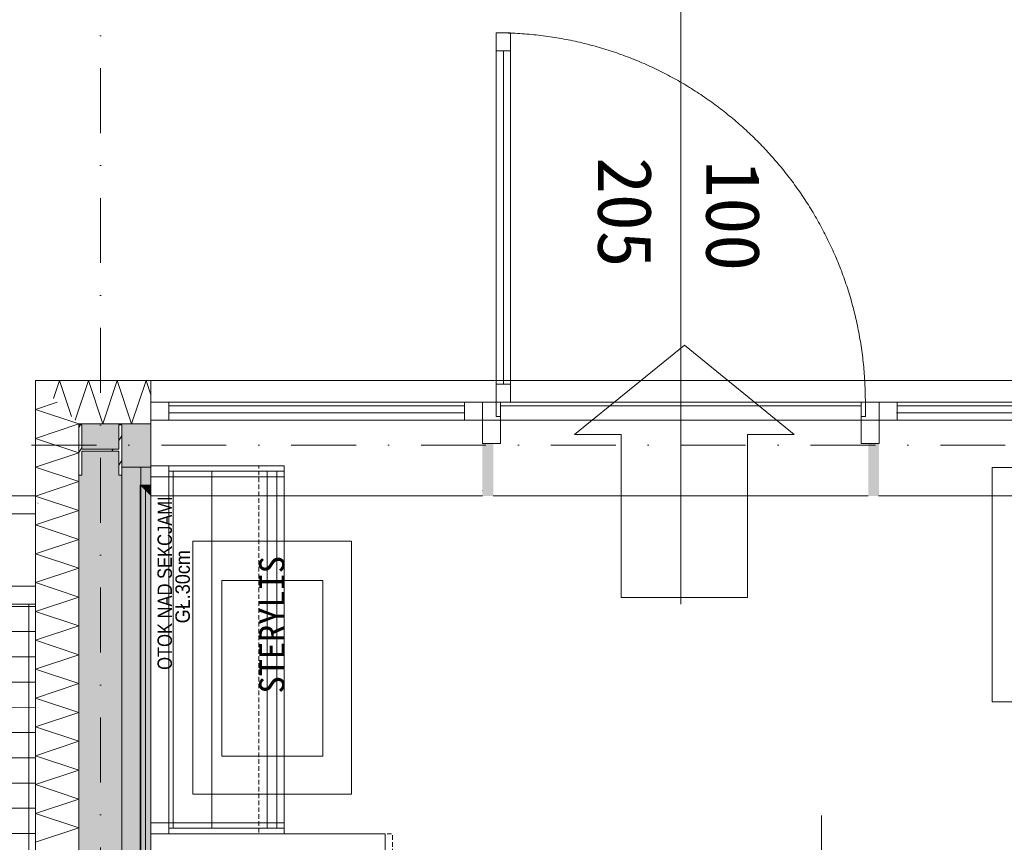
# Model space of a CAD drawing. Header units: millimetres. Extents: x -19278 to 18011, y -32369 to 41467.
# Tile 23 of 64: x -14100 to -11369, y 10656 to 12937. Entities that reach past the tile are written whole.
import ezdxf
from ezdxf.xclip import XClip

# ---------------------------------------------------------------- set-up
doc = ezdxf.new("R2010")
doc.units = ezdxf.units.MM
doc.header["$MEASUREMENT"] = 0
doc.header["$XCLIPFRAME"] = 0
for name, pattern in [('DASHED', [19.05, 12.7, -6.35]), ('Kropki i Kreski', [360, 180, -90, 0, -90]), ('Wipeout_Contour', [1000, 0, -1000])]:
    doc.linetypes.add(name, pattern=pattern)
for name, color, linetype in [('2D - Rysunki i Obrazki', 7, 'Continuous'), ('PT.A.01_1_! konstrukcja stalowa', 7, 'Continuous'), ('PT.A.01_1_Okna ArchiCADa', 7, 'Continuous'), ('PT.A.01_1_Rzuty - ogródek_Nr_pióra__7', 7, 'Continuous'), ('PT.A.01_1_Ściany zewnętrzne', 7, 'Continuous')]:
    doc.layers.add(name, color=color, linetype=linetype)
for name, color, linetype, lineweight, true_color in [('PT.A.01_1_! konstrukcja stalowa_Nr_pióra__28_Nr_pióra__10', 7, 'Continuous', 18, 0xa80f02), ('PT.A.01_1_Drzwi ArchiCAD_Nr_pióra__23_Nr_pióra__24', 7, 'Continuous', 18, 0xff6600), ('PT.A.01_1_Drzwi ArchiCAD_Nr_pióra__3_Nr_pióra__24', 7, 'Continuous', 18, 0xff6600), ('PT.A.01_1_MEBLE PKN_Nr_pióra__181_Nr_pióra__15', 7, 'Continuous', 18, 0x00c400), ('PT.A.01_1_Okna ArchiCADa_Nr_pióra__23_Nr_pióra__24', 7, 'Continuous', 18, 0xff6600), ('PT.A.01_1_Okna ArchiCADa_Nr_pióra__3_Nr_pióra__24', 7, 'Continuous', 18, 0xff6600), ('PT.A.01_1_Okna ArchiCADa_Nr_pióra__43_Nr_pióra__24', 7, 'Continuous', 18, 0xff6600), ('PT.A.01_1_Okna ArchiCADa_Nr_pióra__87_Nr_pióra__14', 7, 'Continuous', 18, 0x6a6a6a), ('PT.A.01_1_Rozbiórka_Okna ArchiCADa_Nr_pióra__3_Nr_pióra__24', 7, 'Continuous', 18, 0xff6600), ('PT.A.01_1_Rozbiórka_Okna ArchiCADa_Nr_pióra__43_Nr_pióra__24', 7, 'Continuous', 18, 0xff6600), ('PT.A.01_1_Rzuty - ogródek_Nr_pióra__161_Nr_pióra__14', 7, 'Continuous', 18, 0x6a6a6a), ('PT.A.01_1_Rzuty - ogródek_Nr_pióra__205_Nr_pióra__2', 7, 'Continuous', 18, 0xe8e8e8), ('PT.A.01_1_Rzuty - ogródek_Nr_pióra__232_Nr_pióra__2', 7, 'Continuous', 18, 0xe8e8e8), ('PT.A.01_1_Wnętrze - umeblowanie_Nr_pióra__133_Nr_pióra__12', 7, 'Continuous', 18, 0xb0b000), ('PT.A.01_1_Wnętrze - umeblowanie_Nr_pióra__181_Nr_pióra__15', 7, 'Continuous', 18, 0x00c400), ('PT.A.01_1_Ściany zewnętrzne_Nr_pióra__174_Nr_pióra__22', 7, 'Continuous', 18, 0xe105fa)]:
    doc.layers.add(name, color=color, linetype=linetype, lineweight=lineweight, true_color=true_color)
for name, color, linetype, lineweight in [('PT.A.01_1_Drzwi ArchiCAD_Nr_pióra__41_Nr_pióra__7', 7, 'Continuous', 18), ('PT.A.01_1_MEBLE PKN_Nr_pióra__41_Nr_pióra__7', 7, 'Continuous', 18), ('PT.A.01_1_Okna ArchiCADa_Nr_pióra__1_Nr_pióra__7', 7, 'Continuous', 18), ('PT.A.01_1_Okna ArchiCADa_Nr_pióra__254', 254, 'Continuous', 18), ('PT.A.01_1_Okna ArchiCADa_Nr_pióra__41_Nr_pióra__7', 7, 'Continuous', 18), ('PT.A.01_1_Osie_Nr_pióra__101_Nr_pióra__252', 252, 'Continuous', 18), ('PT.A.01_1_Rozbiórka_Okna ArchiCADa_Nr_pióra__41_Nr_pióra__7', 7, 'Continuous', 18), ('PT.A.01_1_Rzuty - ogródek_Nr_pióra__41_Nr_pióra__7', 7, 'Continuous', 18), ('PT.A.01_1_Wnętrze - umeblowanie_Nr_pióra__101_Nr_pióra__252', 252, 'Continuous', 18), ('PT.A.01_1_Wnętrze - umeblowanie_Nr_pióra__1_Nr_pióra__7', 7, 'Continuous', 18), ('PT.A.01_1_Wnętrze - umeblowanie_Nr_pióra__20_Nr_pióra__1', 1, 'Continuous', 18), ('PT.A.01_1_Znaczniki drzwi ArchiCADa_Nr_pióra__201_Nr_pióra__7', 7, 'Continuous', 18), ('PT.A.01_1_Ściany zewnętrzne_Nr_pióra__1_Nr_pióra__7', 7, 'Continuous', 18), ('PT.A.01_1_Ściany zewnętrzne_Nr_pióra__41_Nr_pióra__7', 7, 'Continuous', 18)]:
    doc.layers.add(name, color=color, linetype=linetype, lineweight=lineweight)
doc.styles.add('GENERATED_STYLE_1', font='txt')
doc.styles.add('GENERATED_STYLE_5', font='txt')
doc.linetypes.add('Zygzak MAŁY', pattern='A,0,[1,PT.A.011.Shx,S=0.873016,R=0,X=0,Y=-2.75e-05],-110,0', length=110)

# ---------------------------------------------------------------- blocks, each defined once
blk = doc.blocks.new('Rysunek_1_1', base_point=(2114.4, 3072.6))
at = {"layer": 'PT.A.01_1_! konstrukcja stalowa', "linetype": 'Continuous', "lineweight": 0, "true_color": 0x000000}
h = blk.add_hatch(dxfattribs=at)
h.set_pattern_fill('Stal_0001', color=18, style=0, pattern_type=2)
h.set_pattern_definition([(56.608404, (-189831.09, 691936.45), (-93.929467, 61.915307), []), (56.608404, (-189862.4, 691957.09), (-93.929467, 61.915307), [])])
h.paths.add_polyline_path([(-13936.4, 11674), (-13927.9, 11674), (-13927.9, 11741.3), (-13824.9, 11741.3), (-13824.9, 11674), (-13816.4, 11674), (-13816.4, 11814), (-13824.9, 11814), (-13824.9, 11746.8), (-13927.9, 11746.8), (-13927.9, 11814), (-13936.4, 11814)])
at = {"layer": 'PT.A.01_1_Rzuty - ogródek_Nr_pióra__7', "linetype": 'Continuous', "lineweight": 0, "true_color": 0x000000}
h = blk.add_hatch(dxfattribs=at)
h.set_pattern_fill('Siatka_60x120_kopia_kopi_DE', color=18, style=0, pattern_type=2)
h.set_pattern_definition([(359.9746, (-15575.81, 9211.21), (0.031, 70), []), (89.975, (-15575.8, 9211.2), (-300, 0.133), [])])
h.paths.add_polyline_path([(-17056.4, 7416.9), (-17056.4, 6916.1), (-16411.8, 6915.6), (-16411.8, 7415.6), (-15360.6, 7415.6), (-15361.8, 6915.6), (-15161.8, 6915.1), (-15161.8, 7415.6), (-14111.7, 7415.6), (-14111.7, 6916.2), (-14056.4, 6916.1), (-14056.4, 11317), (-15306.4, 11317), (-15306.4, 11617), (-16556.4, 11617), (-16556.4, 7416.9)])
h.paths.add_polyline_path([(-16320.8, 7687.1), (-16320.8, 7692.2), (-16318.8, 7692.2), (-15898.2, 7692), (-15919.9, 7575.4), (-15989.3, 7573.3), (-16091.4, 7572), (-16193.5, 7572.8), (-16295.6, 7575.6)], flags=0)
h.paths.add_polyline_path([(-16320.8, 7693.3), (-16336.8, 8108.5), (-16336.8, 8109.2), (-16271.4, 8109.6), (-16205.9, 8109.8), (-16140.2, 8109.9), (-16074.6, 8109.9), (-16009, 8109.7), (-15943.4, 8109.4), (-15878, 8108.9), (-15878, 8108.2), (-15894.5, 7693.1), (-15901.9, 7693.1), (-15915.1, 7693.9), (-15915.1, 7693.2), (-15943.6, 7693.4), (-16009.2, 7693.8), (-16074.8, 7694), (-16140.5, 7694), (-16206.1, 7693.9), (-16271.7, 7693.6), (-16300.2, 7693.5), (-16300.2, 7694.1), (-16313.4, 7693.4)], flags=0)
h.paths.add_polyline_path([(-15861.9, 8140), (-16364.1, 8141.1), (-16362.9, 8665.6), (-15860.7, 8664.4)], flags=0)
h.paths.add_polyline_path([(-16335.5, 8697.4), (-16335.5, 8698.1), (-16317.4, 9113.2), (-16310.1, 9113.1), (-16296.9, 9112.4), (-16296.9, 9113), (-16268.3, 9112.7), (-16202.8, 9112.1), (-16137.2, 9111.7), (-16071.5, 9111.4), (-16005.9, 9111.3), (-15940.3, 9111.3), (-15911.8, 9111.4), (-15911.8, 9110.8), (-15898.6, 9111.4), (-15891.2, 9111.5), (-15876.6, 8696.2), (-15876.6, 8695.6), (-15942, 8695.4), (-16007.6, 8695.4), (-16073.2, 8695.5), (-16138.9, 8695.8), (-16204.5, 8696.2), (-16270, 8696.7)], flags=0)
h.paths.add_polyline_path([(-16315.5, 9114.3), (-16317.5, 9114.3), (-16317.4, 9119.4), (-16291.7, 9230.8), (-16189.6, 9233.2), (-16087.5, 9233.4), (-15985.4, 9231.7), (-15916, 9229.3), (-15894.9, 9112.6)], flags=0)
h.paths.add_polyline_path([(-15116.6, 7684.3), (-15116.7, 7689.4), (-15114.6, 7689.4), (-14694.1, 7689.2), (-14715.7, 7572.5), (-14785.2, 7570.5), (-14887.3, 7569.2), (-14989.4, 7570), (-15091.4, 7572.8)], flags=0)
h.paths.add_polyline_path([(-15109.3, 7690.6), (-15116.6, 7690.5), (-15132.7, 8105.7), (-15132.7, 8106.4), (-15067.3, 8106.8), (-15001.7, 8107), (-14936.1, 8107.1), (-14870.4, 8107.1), (-14804.8, 8106.9), (-14739.3, 8106.6), (-14673.8, 8106.1), (-14673.8, 8105.4), (-14690.4, 7690.3), (-14697.7, 7690.3), (-14710.9, 7691), (-14711, 7690.4), (-14739.5, 7690.6), (-14805.1, 7691), (-14870.7, 7691.1), (-14936.3, 7691.2), (-15002, 7691.1), (-15067.5, 7690.8), (-15096, 7690.7), (-15096.1, 7691.3)], flags=0)
h.paths.add_polyline_path([(-15159.9, 8138.3), (-15158.7, 8662.8), (-14154.4, 8660.4), (-14155.6, 8136)], flags=0)
h.paths.add_polyline_path([(-15131.3, 8694.6), (-15131.3, 8695.3), (-15113.3, 9110.4), (-15106, 9110.3), (-15092.8, 9109.5), (-15092.7, 9110.2), (-15064.2, 9109.9), (-14998.7, 9109.3), (-14933, 9108.9), (-14867.4, 9108.6), (-14801.7, 9108.5), (-14736.2, 9108.5), (-14707.7, 9108.6), (-14707.6, 9108), (-14694.4, 9108.6), (-14687.1, 9108.6), (-14672.5, 8693.4), (-14672.5, 8692.8), (-14737.9, 8692.6), (-14803.4, 8692.6), (-14869.1, 8692.7), (-14934.7, 8692.9), (-15000.4, 8693.4), (-15065.9, 8693.9)], flags=0)
h.paths.add_polyline_path([(-15111.3, 9111.5), (-15113.4, 9111.5), (-15113.3, 9116.6), (-15087.6, 9228), (-14985.5, 9230.3), (-14883.4, 9230.6), (-14781.3, 9228.9), (-14711.9, 9226.5), (-14690.7, 9109.8)], flags=0)
h.paths.add_polyline_path([(-15083.5, 9538), (-15108.7, 9649.5), (-15108.7, 9654.6), (-15106.7, 9654.6), (-14686.1, 9654.4), (-14707.8, 9537.7), (-14777.2, 9535.7), (-14879.3, 9534.4), (-14981.4, 9535.2)], flags=0)
h.paths.add_polyline_path([(-15108.7, 9655.7), (-15124.7, 10070.9), (-15124.7, 10071.6), (-15059.3, 10072), (-14993.8, 10072.2), (-14928.1, 10072.3), (-14862.5, 10072.3), (-14796.9, 10072.1), (-14731.3, 10071.8), (-14665.9, 10071.3), (-14665.9, 10070.6), (-14682.4, 9655.5), (-14689.8, 9655.5), (-14703, 9656.2), (-14703, 9655.6), (-14731.5, 9655.8), (-14797.1, 9656.2), (-14862.7, 9656.3), (-14928.4, 9656.4), (-14994, 9656.3), (-15059.6, 9656), (-15088.1, 9655.8), (-15088.1, 9656.5), (-15101.3, 9655.8)], flags=0)
h.paths.add_polyline_path([(-15152, 10103.5), (-15150.8, 10628), (-14146.4, 10625.6), (-14147.7, 10101.2)], flags=0)
h.paths.add_polyline_path([(-14614.5, 7683.1), (-14614.5, 7688.3), (-14612.5, 7688.2), (-14191.9, 7688), (-14213.6, 7571.4), (-14283, 7569.3), (-14385.1, 7568), (-14487.2, 7568.8), (-14589.3, 7571.6)], flags=0)
h.paths.add_polyline_path([(-14614.5, 7689.3), (-14630.5, 8104.5), (-14630.5, 8105.2), (-14565.1, 8105.6), (-14499.6, 8105.8), (-14433.9, 8106), (-14368.3, 8105.9), (-14302.6, 8105.7), (-14237.1, 8105.4), (-14171.7, 8104.9), (-14171.7, 8104.3), (-14188.2, 7689.1), (-14195.6, 7689.2), (-14208.8, 7689.9), (-14208.8, 7689.3), (-14237.3, 7689.4), (-14302.9, 7689.8), (-14368.5, 7690), (-14434.2, 7690), (-14499.8, 7689.9), (-14565.4, 7689.6), (-14593.9, 7689.5), (-14593.9, 7690.1), (-14607.1, 7689.4)], flags=0)
h.paths.add_polyline_path([(-15123.4, 10659.8), (-15123.4, 10660.5), (-15105.3, 11075.6), (-15098, 11075.5), (-15084.8, 11074.7), (-15084.8, 11075.4), (-15056.2, 11075.1), (-14990.7, 11074.5), (-14925.1, 11074.1), (-14859.4, 11073.8), (-14793.8, 11073.7), (-14728.2, 11073.7), (-14699.7, 11073.8), (-14699.7, 11073.2), (-14686.5, 11073.8), (-14679.1, 11073.8), (-14664.5, 10658.6), (-14664.5, 10657.9), (-14729.9, 10657.8), (-14795.5, 10657.7), (-14861.1, 10657.9), (-14926.8, 10658.1), (-14992.4, 10658.6), (-15057.9, 10659.1)], flags=0)
h.paths.add_polyline_path([(-14629.2, 8693.5), (-14629.1, 8694.1), (-14611.1, 9109.2), (-14603.8, 9109.1), (-14590.6, 9108.4), (-14590.6, 9109), (-14562, 9108.7), (-14496.5, 9108.1), (-14430.9, 9107.7), (-14365.2, 9107.4), (-14299.6, 9107.3), (-14234, 9107.3), (-14205.5, 9107.4), (-14205.5, 9106.8), (-14192.3, 9107.4), (-14184.9, 9107.5), (-14170.3, 8692.2), (-14170.3, 8691.6), (-14235.7, 8691.4), (-14301.3, 8691.4), (-14366.9, 8691.5), (-14432.6, 8691.8), (-14498.2, 8692.2), (-14563.7, 8692.7)], flags=0)
h.paths.add_polyline_path([(-15103.4, 11076.7), (-15105.4, 11076.7), (-15105.3, 11081.8), (-15079.6, 11193.2), (-14977.5, 11195.5), (-14875.4, 11195.8), (-14773.3, 11194.1), (-14703.9, 11191.7), (-14682.8, 11074.9)], flags=0)
h.paths.add_polyline_path([(-14611.2, 9110.3), (-14611.1, 9115.4), (-14585.4, 9226.9), (-14483.3, 9229.2), (-14381.2, 9229.4), (-14279.1, 9227.7), (-14209.7, 9225.3), (-14188.6, 9108.6), (-14609.1, 9110.3)], flags=0)
h.paths.add_polyline_path([(-14606.5, 9648.3), (-14606.6, 9653.5), (-14604.5, 9653.4), (-14183.9, 9653.2), (-14205.6, 9536.6), (-14275, 9534.5), (-14377.1, 9533.2), (-14479.2, 9534), (-14581.3, 9536.8)], flags=0)
h.paths.add_polyline_path([(-14599.2, 9654.6), (-14606.5, 9654.5), (-14622.6, 10069.7), (-14622.6, 10070.4), (-14557.2, 10070.8), (-14491.6, 10071), (-14426, 10071.1), (-14360.3, 10071.1), (-14294.7, 10070.9), (-14229.1, 10070.6), (-14163.7, 10070.1), (-14163.7, 10069.4), (-14180.3, 9654.3), (-14187.6, 9654.4), (-14200.8, 9655.1), (-14200.8, 9654.5), (-14229.4, 9654.6), (-14294.9, 9655), (-14360.6, 9655.2), (-14426.2, 9655.2), (-14491.8, 9655.1), (-14557.4, 9654.8), (-14585.9, 9654.7), (-14586, 9655.3)], flags=0)
h.paths.add_polyline_path([(-14555.8, 10657.9), (-14621.2, 10658.7), (-14621.2, 10659.3), (-14603.2, 11074.4), (-14595.9, 11074.3), (-14582.6, 11073.6), (-14582.6, 11074.2), (-14554.1, 11073.9), (-14488.5, 11073.3), (-14422.9, 11072.9), (-14357.3, 11072.6), (-14291.6, 11072.5), (-14226.1, 11072.5), (-14197.5, 11072.6), (-14197.5, 11072), (-14184.3, 11072.6), (-14177, 11072.7), (-14162.4, 10657.4), (-14162.4, 10656.8), (-14227.8, 10656.6), (-14293.3, 10656.6), (-14359, 10656.7), (-14424.6, 10657), (-14490.2, 10657.4)], flags=0)
h.paths.add_polyline_path([(-14601.2, 11075.5), (-14603.3, 11075.5), (-14603.2, 11080.6), (-14577.4, 11192.1), (-14475.4, 11194.4), (-14373.3, 11194.6), (-14271.2, 11192.9), (-14201.7, 11190.5), (-14180.6, 11073.8)], flags=0)
at = {"layer": 'PT.A.01_1_Ściany zewnętrzne', "linetype": 'Continuous', "lineweight": 0, "true_color": 0xffffff}
for points in [[(-13936.4, 5540.5), (-13816.4, 5540.5), (-13816.4, 11674), (-13824.9, 11674), (-13824.9, 11705.5), (-13860.6, 11741.3), (-13927.9, 11741.3), (-13927.9, 11674), (-13936.4, 11674), (-13936.4, 11814), (-13933.4, 11814), (-13936.4, 11817), (-13936.4, 7393.8), (-13930.9, 7393.8), (-13930.9, 7326.5), (-13827.9, 7326.5), (-13827.9, 7393.8), (-13819.4, 7393.8), (-13819.4, 7253.8), (-13827.9, 7253.8), (-13827.9, 7321), (-13930.9, 7321), (-13930.9, 7253.8), (-13936.4, 7253.8)], [(-13936.4, 11817), (-13933.4, 11814), (-13927.9, 11814), (-13927.9, 11808.5), (-13866.1, 11746.8), (-13824.9, 11746.8), (-13824.9, 11814), (-13816.4, 11814), (-13816.4, 11697), (-13736.4, 11697), (-13736.4, 11817)], [(-13927.9, 11808.5), (-13927.9, 11746.8), (-13866.1, 11746.8)], [(-12816.4, 11632), (-12801.4, 11632), (-12801.4, 11762), (-12816.4, 11762)], [(-12816.4, 11632), (-12816.4, 11617), (-12786.4, 11617), (-12786.4, 11762), (-12801.4, 11762), (-12801.4, 11632)], [(-12816.4, 11762), (-12816.4, 11632), (-12801.4, 11632), (-12801.4, 11762)], [(-12816.4, 11617), (-12786.4, 11617), (-12786.4, 11762), (-12801.4, 11762), (-12801.4, 11632), (-12816.4, 11632)], [(-11746.4, 11762), (-11746.4, 11617), (-11716.4, 11617), (-11716.4, 11632), (-11731.4, 11632), (-11731.4, 11762)], [(-11746.4, 11617), (-11716.4, 11617), (-11716.4, 11632), (-11731.4, 11632), (-11731.4, 11762), (-11746.4, 11762)], [(-11731.4, 11762), (-11731.4, 11632), (-11716.4, 11632), (-11716.4, 11762)], [(-11731.4, 11762), (-11731.4, 11632), (-11716.4, 11632), (-11716.4, 11762)], [(-13824.9, 11741.3), (-13860.6, 11741.3), (-13824.9, 11705.5)], [(-13816.4, 11674), (-13816.4, 5540.5), (-13766.4, 5540.5), (-13766.4, 11647), (-13816.4, 11697)], [(-13816.4, 11697), (-13766.4, 11647), (-13736.4, 11647), (-13736.4, 11697)], [(-13751.4, 5550.5), (-13751.4, 11632), (-13766.4, 11647), (-13766.4, 5550.5)], [(-13751.4, 11632), (-13736.4, 11632), (-13736.4, 11647), (-13766.4, 11647)], [(-13736.4, 5560.5), (-13736.4, 11617), (-13751.4, 11632), (-13751.4, 5560.5)], [(-13736.4, 11632), (-13751.4, 11632), (-13736.4, 11617)]]:
    blk.add_hatch(color=7, dxfattribs=at).paths.add_polyline_path(points)
at = {"layer": 'PT.A.01_1_! konstrukcja stalowa_Nr_pióra__28_Nr_pióra__10', "linetype": 'Continuous'}
for p, q in [((-13936.2, 11814), (-13936.4, 11814)), ((-13936.4, 11814), (-13936.4, 11674)), ((-13927.9, 11814), (-13936.2, 11814)), ((-13927.9, 11746.8), (-13927.9, 11814)), ((-13816.4, 11814), (-13824.9, 11814)), ((-13824.9, 11814), (-13824.9, 11746.8)), ((-13816.4, 11674), (-13816.4, 11814)), ((-13824.9, 11746.8), (-13927.9, 11746.8)), ((-13927.9, 11674), (-13927.9, 11741.3)), ((-13927.9, 11741.3), (-13824.9, 11741.3)), ((-13824.9, 11741.3), (-13824.9, 11674)), ((-13936.4, 11674), (-13936.2, 11674)), ((-13936.2, 11674), (-13927.9, 11674)), ((-13824.9, 11674), (-13816.4, 11674))]:
    blk.add_line(p, q, dxfattribs=at)
at = {"layer": 'PT.A.01_1_Drzwi ArchiCAD_Nr_pióra__23_Nr_pióra__24', "linetype": 'Continuous'}
for p, q in [((-12778.4, 11877), (-12778.4, 11837)), ((-11754.4, 11837), (-11754.4, 11877)), ((-12778.4, 11837), (-12766.4, 11837)), ((-12766.4, 11837), (-12766.4, 11762)), ((-11766.4, 11762), (-11766.4, 11837)), ((-11766.4, 11837), (-11754.4, 11837))]:
    blk.add_line(p, q, dxfattribs=at)
at = {"layer": 'PT.A.01_1_Drzwi ArchiCAD_Nr_pióra__3_Nr_pióra__24', "linetype": 'Continuous'}
for p, q in [((-12778.4, 12901), (-12778.4, 12851)), ((-12738.4, 12901), (-12778.4, 12901)), ((-12738.4, 12851), (-12738.4, 12901)), ((-12758.4, 12851), (-12778.4, 12851)), ((-12778.4, 12851), (-12778.4, 11927)), ((-12778.4, 12851), (-12738.4, 12851)), ((-12758.4, 11927), (-12758.4, 12851)), ((-12738.4, 12851), (-12758.4, 12851)), ((-12758.4, 12851), (-12758.4, 11927)), ((-12758.4, 12851), (-12758.4, 11927)), ((-12738.4, 11927), (-12738.4, 12851)), ((-12778.4, 11927), (-12758.4, 11927)), ((-12738.4, 11927), (-12778.4, 11927)), ((-12778.4, 11927), (-12778.4, 11877)), ((-12758.4, 11927), (-12738.4, 11927)), ((-12738.4, 11877), (-12738.4, 11927)), ((-12778.4, 11877), (-12738.4, 11877))]:
    blk.add_line(p, q, dxfattribs=at)
blk.add_arc((-12778.4, 11877), 1024, 0.0001, 90.0001, dxfattribs=at)
at = {"layer": 'PT.A.01_1_MEBLE PKN_Nr_pióra__41_Nr_pióra__7', "linetype": 'Continuous'}
for p, q in [((-15306.4, 11567), (-14056.4, 11567)), ((-15306.4, 11367), (-14056.4, 11367))]:
    blk.add_line(p, q, dxfattribs=at)
at = {"layer": 'PT.A.01_1_MEBLE PKN_Nr_pióra__41_Nr_pióra__7', "linetype": 'Continuous', "flags": 128}
blk.add_lwpolyline([(-15306.4, 11317), (-14056.4, 11317), (-14056.4, 11617), (-15306.4, 11617)], close=True, dxfattribs=at)
at = {"layer": 'PT.A.01_1_Okna ArchiCADa_Nr_pióra__3_Nr_pióra__24', "linetype": 'Continuous'}
for p, q in [((-11716.4, 11937), (-12816.4, 11937)), ((-10486.4, 11937), (-11716.4, 11937)), ((-11716.4, 11877), (-12816.4, 11877)), ((-12816.4, 11827), (-12816.4, 11877)), ((-12816.4, 11877), (-12766.4, 11877)), ((-12766.4, 11877), (-12766.4, 11827)), ((-11766.4, 11827), (-11766.4, 11877)), ((-11766.4, 11877), (-11716.4, 11877)), ((-10486.4, 11877), (-11716.4, 11877)), ((-11716.4, 11827), (-11716.4, 11877)), ((-11716.4, 11877), (-11666.4, 11877)), ((-11716.4, 11877), (-11716.4, 11827)), ((-11666.4, 11877), (-11666.4, 11827)), ((-11716.4, 11827), (-12816.4, 11827)), ((-12766.4, 11827), (-12816.4, 11827)), ((-11716.4, 11827), (-11766.4, 11827)), ((-10486.4, 11827), (-11716.4, 11827)), ((-11666.4, 11827), (-11716.4, 11827)), ((-11746.4, 11617), (-12786.4, 11617)), ((-10516.4, 11617), (-11686.4, 11617))]:
    blk.add_line(p, q, dxfattribs=at)
at = {"layer": 'PT.A.01_1_Okna ArchiCADa_Nr_pióra__41_Nr_pióra__7', "linetype": 'Continuous'}
for p, q in [((-12816.4, 11877), (-12816.4, 11827)), ((-11716.4, 11877), (-11716.4, 11827)), ((-11716.4, 11877), (-11716.4, 11827))]:
    blk.add_line(p, q, dxfattribs=at)
at = {"layer": 'PT.A.01_1_Okna ArchiCADa_Nr_pióra__43_Nr_pióra__24', "linetype": 'Continuous'}
for p, q in [((-11766.4, 11867), (-12766.4, 11867)), ((-10536.4, 11867), (-11666.4, 11867))]:
    blk.add_line(p, q, dxfattribs=at)
at = {"layer": 'PT.A.01_1_Osie_Nr_pióra__101_Nr_pióra__252', "linetype": 'Kropki i Kreski'}
blk.add_line((-13876.4, 379.6), (-13876.4, 13044.6), dxfattribs=at)
at = {"layer": 'PT.A.01_1_Rozbiórka_Okna ArchiCADa_Nr_pióra__3_Nr_pióra__24', "linetype": 'Continuous'}
for p, q in [((-12816.4, 11937), (-13736.4, 11937)), ((-12816.4, 11877), (-13736.4, 11877)), ((-13736.4, 11827), (-13736.4, 11877)), ((-13736.4, 11877), (-13686.4, 11877)), ((-13686.4, 11877), (-13686.4, 11827)), ((-12866.4, 11827), (-12866.4, 11877)), ((-12866.4, 11877), (-12816.4, 11877)), ((-12816.4, 11877), (-12816.4, 11827)), ((-12816.4, 11827), (-13736.4, 11827)), ((-13686.4, 11827), (-13736.4, 11827)), ((-12816.4, 11827), (-12866.4, 11827)), ((-12846.4, 11617), (-13706.4, 11617))]:
    blk.add_line(p, q, dxfattribs=at)
at = {"layer": 'PT.A.01_1_Rozbiórka_Okna ArchiCADa_Nr_pióra__41_Nr_pióra__7', "linetype": 'Continuous'}
for p, q in [((-13736.4, 11877), (-13736.4, 11827)), ((-12816.4, 11877), (-12816.4, 11827))]:
    blk.add_line(p, q, dxfattribs=at)
at = {"layer": 'PT.A.01_1_Rozbiórka_Okna ArchiCADa_Nr_pióra__43_Nr_pióra__24', "linetype": 'Continuous'}
blk.add_line((-12866.4, 11867), (-13686.4, 11867), dxfattribs=at)
at = {"layer": 'PT.A.01_1_Rzuty - ogródek_Nr_pióra__161_Nr_pióra__14', "linetype": 'Continuous', "flags": 128}
blk.add_lwpolyline([(-17056.4, 7416.1), (-17056.4, 11617), (-14056.4, 11617), (-14056.4, 7416.1)], dxfattribs=at)
blk.add_lwpolyline([(-17056.4, 11617), (-14056.4, 11617), (-14056.4, 6916.1), (-17056.4, 6916.1)], close=True, dxfattribs=at)
at = {"layer": 'PT.A.01_1_Rzuty - ogródek_Nr_pióra__205_Nr_pióra__2', "linetype": 'Continuous', "flags": 128}
blk.add_lwpolyline([(-17056.4, 11617), (-14056.4, 11617), (-14056.4, 6916.1), (-17056.4, 6916.1)], close=True, dxfattribs=at)
at = {"layer": 'PT.A.01_1_Rzuty - ogródek_Nr_pióra__232_Nr_pióra__2', "linetype": 'Continuous'}
for p, q in [((-14049.4, 11937), (-14049.3, 11937)), ((-14054.3, 11757.5), (-14054.3, 11757.5)), ((-14049.4, 11597), (-14049.3, 11597)), ((-14049.4, 11597), (-14049.3, 11597))]:
    blk.add_line(p, q, dxfattribs=at)
at = {"layer": 'PT.A.01_1_Rzuty - ogródek_Nr_pióra__41_Nr_pióra__7', "linetype": 'Continuous'}
blk.add_line((-14056.4, 11937), (-14056.4, 975.2), dxfattribs=at)
at = {"layer": 'PT.A.01_1_Wnętrze - umeblowanie_Nr_pióra__101_Nr_pióra__252', "linetype": 'Continuous', "flags": 128}
blk.add_lwpolyline([(-12081.4, 11335.1), (-12431.4, 11335.1), (-12431.4, 11787.1), (-12561.4, 11787.1), (-12256.4, 12035.1), (-11951.4, 11787.1), (-12081.4, 11787.1)], close=True, dxfattribs=at)
at = {"layer": 'PT.A.01_1_Wnętrze - umeblowanie_Nr_pióra__181_Nr_pióra__15', "linetype": 'DASHED', "flags": 128}
blk.add_lwpolyline([(-13736.4, 8230.2), (-13736.4, 10680.2), (-13066.4, 10680.2), (-13066.4, 8230.2)], close=True, dxfattribs=at)
at = {"layer": 'PT.A.01_1_Wnętrze - umeblowanie_Nr_pióra__181_Nr_pióra__15', "linetype": 'Continuous', "flags": 128}
blk.add_lwpolyline([(-13736.4, 8230.2), (-13086.4, 8230.2), (-13086.4, 10680.2), (-13736.4, 10680.2)], close=True, dxfattribs=at)
at = {"layer": 'PT.A.01_1_Wnętrze - umeblowanie_Nr_pióra__1_Nr_pióra__7', "linetype": 'Zygzak MAŁY'}
blk.add_line((-13763.9, 11697), (-13763.9, 5540.5), dxfattribs=at)
at = {"layer": 'PT.A.01_1_Wnętrze - umeblowanie_Nr_pióra__1_Nr_pióra__7', "linetype": 'Continuous', "flags": 128}
blk.add_lwpolyline([(-11875.9, 10730.4), (-11875.9, 10433.8), (-12015.3, 10498.4), (-11439.7, 10498.4)], dxfattribs=at)
at = {"layer": 'PT.A.01_1_Wnętrze - umeblowanie_Nr_pióra__20_Nr_pióra__1', "linetype": 'Continuous', "flags": 128}
for points in [[(-13619.7, 10790.1), (-13619.7, 11491.9), (-13179.7, 11491.9), (-13179.7, 10790.1)], [(-13259.7, 11382.7), (-13259.7, 10895.1), (-13539.7, 10895.1), (-13539.7, 11382.7)]]:
    blk.add_lwpolyline(points, close=True, dxfattribs=at)
blk.add_lwpolyline([(-13736.4, 10680.2), (-13366.4, 10680.2), (-13366.4, 10710.2), (-13736.4, 10710.2), (-13736.4, 10680.2), (-13686.4, 10680.2), (-13686.4, 10710.2)], dxfattribs=at)
at = {"layer": 'PT.A.01_1_Znaczniki drzwi ArchiCADa_Nr_pióra__201_Nr_pióra__7', "linetype": 'Continuous'}
blk.add_line((-12266.4, 12987), (-12266.4, 11317), dxfattribs=at)
at = {"layer": 'PT.A.01_1_Ściany zewnętrzne_Nr_pióra__174_Nr_pióra__22', "linetype": 'Continuous'}
for p, q in [((-14056.4, 11936.5), (-14055.9, 11936.6)), ((-14055.5, 11936.2), (-14056.4, 11936.5)), ((-14006.3, 11886.9), (-13989.6, 11937)), ((-13989.6, 11937), (-13956.2, 11836.9)), ((-13946.3, 11826.9), (-13909.6, 11937)), ((-13909.6, 11937), (-13869.6, 11817)), ((-13869.6, 11817), (-13829.6, 11937)), ((-13829.6, 11937), (-13789.6, 11817)), ((-13789.6, 11817), (-13749.6, 11937)), ((-13749.6, 11937), (-13736.4, 11897.3)), ((-14056.4, 11856.5), (-13995.9, 11876.6)), ((-13936.4, 11816.5), (-14056.4, 11856.5)), ((-14056.4, 11776.5), (-13936.4, 11816.5)), ((-13936.4, 11736.5), (-14056.4, 11776.5)), ((-14056.4, 11696.5), (-13936.4, 11736.5)), ((-13936.4, 11656.5), (-14056.4, 11696.5)), ((-14056.4, 11616.5), (-13936.4, 11656.5)), ((-13936.4, 11576.5), (-14056.4, 11616.5)), ((-14056.4, 11536.5), (-13936.4, 11576.5)), ((-13936.4, 11496.5), (-14056.4, 11536.5)), ((-14056.4, 11456.5), (-13936.4, 11496.5)), ((-13936.4, 11416.5), (-14056.4, 11456.5)), ((-14056.4, 11376.5), (-13936.4, 11416.5)), ((-13936.4, 11336.5), (-14056.4, 11376.5)), ((-14056.4, 11296.5), (-13936.4, 11336.5)), ((-13936.4, 11256.5), (-14056.4, 11296.5)), ((-14056.4, 11216.5), (-13936.4, 11256.5)), ((-13936.4, 11176.5), (-14056.4, 11216.5)), ((-14056.4, 11136.5), (-13936.4, 11176.5)), ((-13936.4, 11096.5), (-14056.4, 11136.5)), ((-14056.4, 11056.5), (-13936.4, 11096.5)), ((-13936.4, 11016.5), (-14056.4, 11056.5)), ((-14056.4, 10976.5), (-13936.4, 11016.5)), ((-13936.4, 10936.5), (-14056.4, 10976.5)), ((-14056.4, 10896.5), (-13936.4, 10936.5)), ((-13936.4, 10856.5), (-14056.4, 10896.5)), ((-14056.4, 10816.5), (-13936.4, 10856.5)), ((-13936.4, 10776.5), (-14056.4, 10816.5)), ((-14056.4, 10736.5), (-13936.4, 10776.5)), ((-13936.4, 10696.5), (-14056.4, 10736.5)), ((-14056.4, 10656.5), (-13936.4, 10696.5))]:
    blk.add_line(p, q, dxfattribs=at)
at = {"layer": 'PT.A.01_1_Ściany zewnętrzne_Nr_pióra__1_Nr_pióra__7', "linetype": 'Continuous'}
for p, q in [((-13736.4, 11827), (-13721.4, 11827)), ((-13721.4, 11827), (-13706.4, 11827)), ((-13706.4, 11827), (-13706.4, 11617)), ((-12846.4, 11827), (-12846.4, 11617)), ((-12831.4, 11827), (-12846.4, 11827)), ((-12816.4, 11827), (-12831.4, 11827)), ((-11716.4, 11827), (-11701.4, 11827)), ((-11701.4, 11827), (-11686.4, 11827)), ((-11686.4, 11827), (-11686.4, 11617)), ((-13736.4, 11617), (-13706.4, 11617)), ((-12816.4, 11617), (-12846.4, 11617)), ((-11716.4, 11617), (-11686.4, 11617))]:
    blk.add_line(p, q, dxfattribs=at)
at = {"layer": 'PT.A.01_1_Ściany zewnętrzne_Nr_pióra__1_Nr_pióra__7', "linetype": 'Continuous', "flags": 128}
blk.add_lwpolyline([(-13736.4, 5560.5), (-13736.4, 11617)], dxfattribs=at)
at = {"layer": 'PT.A.01_1_Ściany zewnętrzne_Nr_pióra__41_Nr_pióra__7', "linetype": 'Continuous'}
for p, q in [((-13736.4, 11937), (-13736.4, 11877)), ((-13736.4, 11877), (-13736.4, 11827)), ((-13736.4, 11647), (-13736.4, 11827)), ((-13721.4, 11632), (-13721.4, 11827)), ((-12831.4, 11632), (-12831.4, 11827)), ((-11701.4, 11632), (-11701.4, 11827)), ((-13936.4, 11817), (-13936.4, 7393.8)), ((-13736.4, 11817), (-13936.4, 11817)), ((-13816.4, 11697), (-13736.4, 11697)), ((-13816.4, 5540.5), (-13816.4, 11674)), ((-13766.4, 5540.5), (-13766.4, 11647)), ((-13766.4, 11647), (-13736.4, 11647)), ((-13751.4, 5550.5), (-13751.4, 11632)), ((-13751.4, 11632), (-13736.4, 11632)), ((-13736.4, 11632), (-13721.4, 11632)), ((-12816.4, 11632), (-12831.4, 11632)), ((-11716.4, 11632), (-11701.4, 11632))]:
    blk.add_line(p, q, dxfattribs=at)
at = {"layer": 'PT.A.01_1_Ściany zewnętrzne_Nr_pióra__41_Nr_pióra__7', "linetype": 'Continuous', "flags": 128}
for points in [[(-14056.4, 11937), (-14056.4, 2829.5)], [(-13736.4, 11937), (-14056.4, 11937)]]:
    blk.add_lwpolyline(points, dxfattribs=at)
at = {"layer": 'PT.A.01_1_Wnętrze - umeblowanie_Nr_pióra__133_Nr_pióra__12', "linetype": 'Continuous', "insert": (-13627.6, 11466.7), "char_height": 40, "attachment_point": 9, "rotation": 90, "style": 'GENERATED_STYLE_1'}
blk.add_mtext('\\A1;{\\fMS Gothic|b0|i0|c238|p49;GŁ.30cm}', dxfattribs=at)
at = {"layer": 'PT.A.01_1_Wnętrze - umeblowanie_Nr_pióra__20_Nr_pióra__1', "linetype": 'Continuous', "insert": (-13435.8, 11069.3), "char_height": 70, "attachment_point": 1, "rotation": 90, "style": 'GENERATED_STYLE_1'}
blk.add_mtext('\\A1;{\\fMS Gothic|b0|i0|c238|p49;STERYLIS}', dxfattribs=at)
at = {"layer": 'PT.A.01_1_Znaczniki drzwi ArchiCADa_Nr_pióra__201_Nr_pióra__7', "linetype": 'Continuous', "char_height": 150, "attachment_point": 7, "rotation": 270.0001, "style": 'GENERATED_STYLE_1'}
for s, insert in [('\\A1;{\\fMS Gothic|b0|i0|c238|p49;205}', (-12498, 12556.4)), ('\\A1;{\\fMS Gothic|b0|i0|c238|p49;100}', (-12198, 12546.5))]:
    blk.add_mtext(s, dxfattribs=dict(at, insert=insert))
at = {"color": 254, "linetype": 'Wipeout_Contour', "lineweight": 0, "ltscale": 71345.239716}
blk.add_wipeout([(-13736.4, 11937), (-13736.4, 11877), (-12816.4, 11877), (-12816.4, 11937)], dxfattribs=at).dxf.layer = 'PT.A.01_1_Okna ArchiCADa'
at = {"color": 254, "linetype": 'Wipeout_Contour', "lineweight": 0, "ltscale": 65142.376695}
blk.add_wipeout([(-11716.3, 11877), (-10486.4, 11877), (-10486.4, 11937), (-11716.3, 11937)], dxfattribs=at).dxf.layer = 'PT.A.01_1_Okna ArchiCADa'
at = {"color": 254, "linetype": 'Wipeout_Contour', "lineweight": 0, "ltscale": 70853.840049}
blk.add_wipeout([(-13736.4, 11827), (-13736.4, 11617), (-12816.4, 11617), (-12816.4, 11827)], dxfattribs=at).dxf.layer = 'PT.A.01_1_Okna ArchiCADa'
at = {"color": 254, "linetype": 'Wipeout_Contour', "lineweight": 0, "ltscale": 64603.538131}
blk.add_wipeout([(-11716.3, 11827), (-11716.3, 11617), (-10486.4, 11617), (-10486.4, 11827)], dxfattribs=at).dxf.layer = 'PT.A.01_1_Okna ArchiCADa'
at = {"layer": 'PT.A.01_1_Drzwi ArchiCAD_Nr_pióra__23_Nr_pióra__24', "linetype": 'Continuous'}
for p, q in [((-12816.4, 11762), (-12816.4, 11877)), ((-12816.4, 11877), (-12778.4, 11877)), ((-11754.4, 11877), (-11716.4, 11877)), ((-11716.4, 11877), (-11716.4, 11762)), ((-12766.4, 11762), (-12816.4, 11762)), ((-11716.4, 11762), (-11766.4, 11762))]:
    blk.add_line(p, q, dxfattribs=at)
at = {"layer": 'PT.A.01_1_Drzwi ArchiCAD_Nr_pióra__41_Nr_pióra__7', "linetype": 'Continuous'}
for p, q in [((-12816.4, 11877), (-12816.4, 11817)), ((-11716.4, 11877), (-11716.4, 11817)), ((-12816.4, 11817), (-12816.4, 11762)), ((-11716.4, 11817), (-11716.4, 11762))]:
    blk.add_line(p, q, dxfattribs=at)
at = {"layer": 'PT.A.01_1_MEBLE PKN_Nr_pióra__181_Nr_pióra__15', "linetype": 'Continuous', "flags": 128}
blk.add_lwpolyline([(-11402.8, 11046), (-10722.8, 11046), (-10722.8, 11696), (-11402.8, 11696)], close=True, dxfattribs=at)
blk.add_lwpolyline([(-11402.8, 11046), (-10722.8, 11046), (-10722.8, 11696), (-11402.8, 11696)], close=True, dxfattribs=at)
at = {"layer": 'PT.A.01_1_Okna ArchiCADa_Nr_pióra__1_Nr_pióra__7', "linetype": 'Continuous'}
for p, q in [((-13736.4, 11647), (-13736.4, 11697)), ((-13736.4, 11632), (-13736.4, 11647)), ((-13736.4, 11617), (-13736.4, 11632))]:
    blk.add_line(p, q, dxfattribs=at)
at = {"layer": 'PT.A.01_1_Okna ArchiCADa_Nr_pióra__23_Nr_pióra__24', "linetype": 'Continuous'}
blk.add_line((-12816.4, 11762), (-12816.4, 11827), dxfattribs=at)
at = {"layer": 'PT.A.01_1_Okna ArchiCADa_Nr_pióra__254', "linetype": 'Wipeout_Contour'}
for p, q in [((-13736.4, 11937), (-13736.4, 11877)), ((-12816.4, 11937), (-13736.4, 11937)), ((-12816.4, 11877), (-12816.4, 11937)), ((-10486.4, 11937), (-11716.3, 11937)), ((-11716.3, 11937), (-11716.3, 11877)), ((-13736.4, 11877), (-12816.4, 11877)), ((-11716.3, 11877), (-10486.4, 11877)), ((-13736.4, 11827), (-13736.4, 11617)), ((-12816.4, 11827), (-13736.4, 11827)), ((-12816.4, 11617), (-12816.4, 11827)), ((-11716.3, 11827), (-11716.3, 11617)), ((-10486.4, 11827), (-11716.3, 11827)), ((-13736.4, 11617), (-12816.4, 11617)), ((-11716.3, 11617), (-10486.4, 11617))]:
    blk.add_line(p, q, dxfattribs=at)
at = {"layer": 'PT.A.01_1_Okna ArchiCADa_Nr_pióra__3_Nr_pióra__24', "linetype": 'Continuous'}
for p, q in [((-13736.4, 11827), (-13736.4, 11877)), ((-12816.4, 11877), (-12816.4, 11827))]:
    blk.add_line(p, q, dxfattribs=at)
at = {"layer": 'PT.A.01_1_Okna ArchiCADa_Nr_pióra__41_Nr_pióra__7', "linetype": 'Continuous'}
for p, q in [((-13736.4, 11877), (-13736.4, 11937)), ((-13736.4, 11817), (-13736.4, 11877)), ((-13736.4, 11697), (-13736.4, 11817))]:
    blk.add_line(p, q, dxfattribs=at)
at = {"layer": 'PT.A.01_1_Okna ArchiCADa_Nr_pióra__87_Nr_pióra__14', "linetype": 'Continuous'}
for p, q in [((-12816.4, 11937), (-13736.4, 11937)), ((-10486.4, 11937), (-11716.3, 11937)), ((-12816.4, 11617), (-13736.4, 11617)), ((-10486.4, 11617), (-11716.3, 11617))]:
    blk.add_line(p, q, dxfattribs=at)
at = {"layer": 'PT.A.01_1_Osie_Nr_pióra__101_Nr_pióra__252', "linetype": 'Kropki i Kreski'}
blk.add_line((-18028.2, 11757.5), (370.6, 11757.5), dxfattribs=at)
at = {"layer": 'PT.A.01_1_Rzuty - ogródek_Nr_pióra__41_Nr_pióra__7', "linetype": 'Continuous'}
blk.add_line((-14056.4, 11937), (-3355.5, 11937), dxfattribs=at)
at = {"layer": 'PT.A.01_1_Wnętrze - umeblowanie_Nr_pióra__20_Nr_pióra__1', "linetype": 'Continuous'}
for p, q in [((-13674.8, 10695.2), (-13674.8, 11685.2)), ((-13567.6, 10695.2), (-13567.6, 11685.2)), ((-13413.7, 10695.2), (-13413.7, 11685.2))]:
    blk.add_line(p, q, dxfattribs=at)
at = {"layer": 'PT.A.01_1_Wnętrze - umeblowanie_Nr_pióra__20_Nr_pióra__1', "linetype": 'Continuous', "flags": 128}
for points in [[(-13736.4, 11670.2), (-13366.4, 11670.2), (-13366.4, 11700.2), (-13736.4, 11700.2)], [(-13736.4, 11700.2), (-13736.4, 11670.2), (-13686.4, 11670.2), (-13686.4, 11700.2)], [(-13686.4, 10695.2), (-13686.4, 11685.2), (-13366.4, 11685.2), (-13366.4, 10695.2)], [(-13686.4, 10695.2), (-13686.4, 11685.2), (-13386.4, 11685.2), (-13386.4, 10695.2)]]:
    blk.add_lwpolyline(points, close=True, dxfattribs=at)
at = {"layer": 'PT.A.01_1_Wnętrze - umeblowanie_Nr_pióra__20_Nr_pióra__1', "linetype": 'DASHED', "flags": 128}
blk.add_lwpolyline([(-13736.4, 10680.2), (-13736.4, 11700.2), (-13436.4, 11700.2), (-13436.4, 10680.2)], close=True, dxfattribs=at)
at = {"layer": 'PT.A.01_1_Wnętrze - umeblowanie_Nr_pióra__133_Nr_pióra__12', "linetype": 'Continuous', "insert": (-13677.2, 11615.8), "char_height": 40, "attachment_point": 9, "rotation": 90, "style": 'GENERATED_STYLE_5'}
blk.add_mtext('\\A1;{\\fArial Narrow|b0|i0|c238|p34;OTOK NAD SEKCJAMI}', dxfattribs=at)
at = {"color": 254, "linetype": 'Wipeout_Contour', "lineweight": 0, "ltscale": 71196.318466}
blk.add_wipeout([(-13686.4, 11877), (-13686.4, 11827), (-12866.4, 11827), (-12866.4, 11877)], dxfattribs=at).dxf.layer = 'PT.A.01_1_Okna ArchiCADa'
at = {"color": 254, "linetype": 'Wipeout_Contour', "lineweight": 0, "ltscale": 64977.70364}
blk.add_wipeout([(-11666.4, 11877), (-11666.4, 11827), (-10536.4, 11827), (-10536.4, 11877)], dxfattribs=at).dxf.layer = 'PT.A.01_1_Okna ArchiCADa'
at = {"layer": 'PT.A.01_1_Okna ArchiCADa_Nr_pióra__254', "linetype": 'Wipeout_Contour'}
for p, q in [((-13686.4, 11877), (-13686.4, 11827)), ((-12866.4, 11877), (-13686.4, 11877)), ((-12866.4, 11827), (-12866.4, 11877)), ((-11666.4, 11877), (-11666.4, 11827)), ((-10536.4, 11877), (-11666.4, 11877)), ((-13686.4, 11827), (-12866.4, 11827)), ((-11666.4, 11827), (-10536.4, 11827))]:
    blk.add_line(p, q, dxfattribs=at)
at = {"layer": 'PT.A.01_1_Okna ArchiCADa_Nr_pióra__3_Nr_pióra__24', "linetype": 'Continuous'}
for p, q in [((-13736.4, 11877), (-13686.4, 11877)), ((-13686.4, 11877), (-12866.4, 11877)), ((-13686.4, 11877), (-13686.4, 11867)), ((-12866.4, 11867), (-12866.4, 11877)), ((-12866.4, 11877), (-12816.4, 11877)), ((-13686.4, 11827), (-13736.4, 11827)), ((-13686.4, 11847), (-13686.4, 11827)), ((-13686.4, 11827), (-12866.4, 11827)), ((-12866.4, 11827), (-12866.4, 11847)), ((-12816.4, 11827), (-12866.4, 11827)), ((-11666.4, 11827), (-11716.3, 11827)), ((-11666.4, 11827), (-10536.4, 11827))]:
    blk.add_line(p, q, dxfattribs=at)
at = {"layer": 'PT.A.01_1_Okna ArchiCADa_Nr_pióra__43_Nr_pióra__24', "linetype": 'Continuous'}
for p, q in [((-13686.4, 11847), (-13686.4, 11867)), ((-13686.4, 11867), (-12866.4, 11867)), ((-12866.4, 11867), (-12866.4, 11847)), ((-12866.4, 11847), (-13686.4, 11847))]:
    blk.add_line(p, q, dxfattribs=at)
at = {"color": 254, "linetype": 'Wipeout_Contour', "lineweight": 0, "ltscale": 64992.27439}
blk.add_wipeout([(-10536.4, 11867), (-11666.4, 11867), (-11666.4, 11847), (-10536.4, 11847)], dxfattribs=at).dxf.layer = 'PT.A.01_1_Okna ArchiCADa'
at = {"layer": 'PT.A.01_1_Okna ArchiCADa_Nr_pióra__254', "linetype": 'Wipeout_Contour'}
for p, q in [((-10536.4, 11867), (-11666.4, 11867)), ((-11666.4, 11867), (-11666.4, 11847)), ((-11666.4, 11847), (-10536.4, 11847))]:
    blk.add_line(p, q, dxfattribs=at)
at = {"layer": 'PT.A.01_1_Okna ArchiCADa_Nr_pióra__3_Nr_pióra__24', "linetype": 'Continuous'}
for p, q in [((-11716.3, 11877), (-11666.4, 11877)), ((-11666.4, 11877), (-10536.4, 11877)), ((-11666.4, 11877), (-11666.4, 11867)), ((-11666.4, 11847), (-11666.4, 11827))]:
    blk.add_line(p, q, dxfattribs=at)
at = {"layer": 'PT.A.01_1_Okna ArchiCADa_Nr_pióra__43_Nr_pióra__24', "linetype": 'Continuous'}
for p, q in [((-11666.4, 11847), (-11666.4, 11867)), ((-11666.4, 11867), (-10536.4, 11867)), ((-10536.4, 11847), (-11666.4, 11847))]:
    blk.add_line(p, q, dxfattribs=at)

msp = doc.modelspace()

# ---------------------------------------------------------------- block references
at = {"layer": '2D - Rysunki i Obrazki', "color": 151, "linetype": 'Continuous', "lineweight": 13, "true_color": 0x80c2ff}
ref = msp.add_blockref('Rysunek_1_1', (2114.4, 3072.6), dxfattribs=at)
XClip(ref).set_block_clipping_path([(-11177.5234049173, -36557.2258517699), (29952.3944637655, -28108.1790241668), (15406.2423630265, 42702.4169420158), (-25723.6755056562, 34253.3701144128)])

doc.saveas('drawing.dxf')
